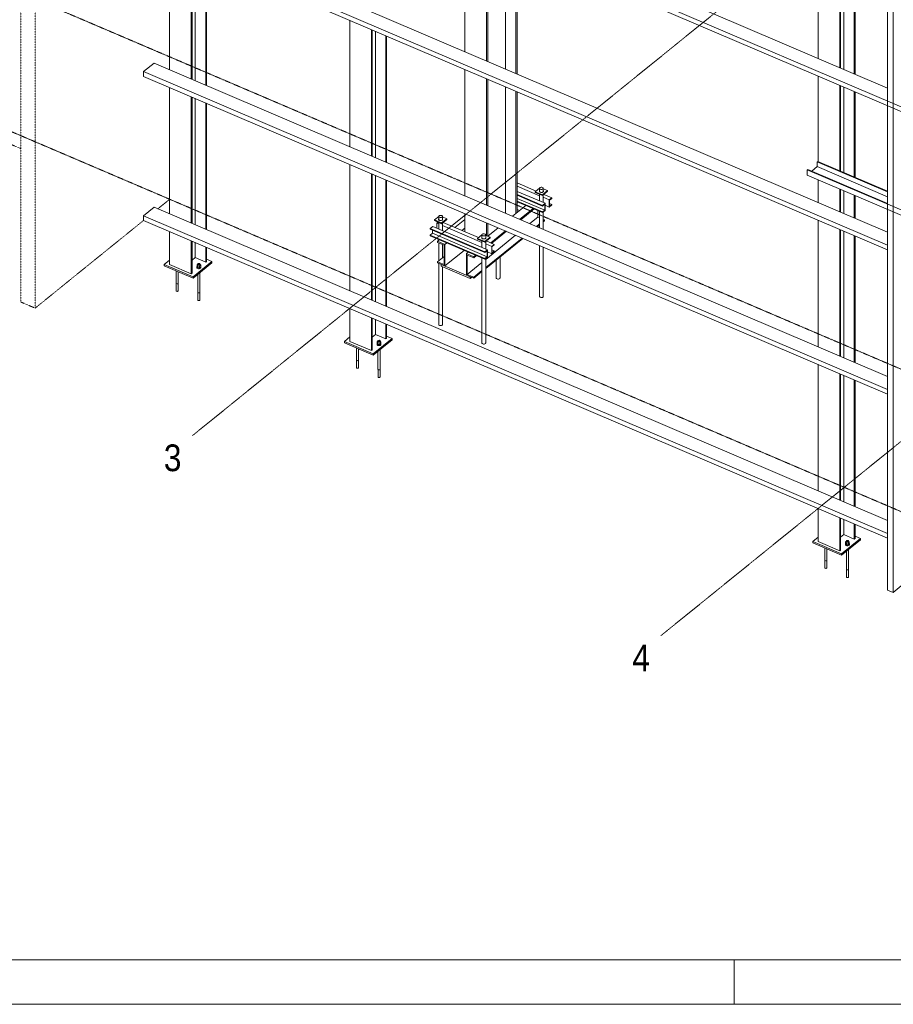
# Model space of a CAD drawing. Header units: millimetres. Extents: x -1190408159 to 361788912, y -2544212749 to 93633750.
# Tile 52 of 69: x 210312 to 220119, y -21483 to -10431. Entities that reach past the tile are written whole.
import ezdxf

# ---------------------------------------------------------------- set-up
doc = ezdxf.new("R2010")
doc.units = ezdxf.units.MM
for name, pattern in [('XKITLINE00', [0]), ('XKITLINE01', [4, 1, -1, 1, -1]), ('XKITLINE03', [6, 3, -1, 1, -1])]:
    doc.linetypes.add(name, pattern=pattern)
for name, color, linetype, lineweight in [('List výkresu', 3, 'Continuous', 0), ('Mřížka', 4, 'Continuous', 0), ('Položka', 2, 'Continuous', 0), ('Šroub', 3, 'Continuous', 0)]:
    doc.layers.add(name, color=color, linetype=linetype, lineweight=lineweight)
doc.styles.add('ARIAL', font='ARIAL.TTF', dxfattribs={"height": 1000})

msp = doc.modelspace()

# ---------------------------------------------------------------- linework, layer by layer
at = {"layer": 'List výkresu', "color": 0, "linetype": 'XKITLINE00', "lineweight": 0}
for p, q in [((197834.27297, -20983.47451), (280834.27297, -20983.47451)), ((218334.27297, -21483.47451), (218334.27297, -20983.47451)), ((197334.27297, -21483.47451), (281334.27297, -21483.47451))]:
    msp.add_line(p, q, dxfattribs=at)
at = {"layer": 'Mřížka', "color": 0, "linetype": 'XKITLINE03', "lineweight": 0}
for p, q in [((212252.74164, -15098.84307), (226521.22245, -3555.39183)), ((217511.35331, -17344.53689), (231779.83412, -5801.08565)), ((201259.24153, -6262.76959), (227900.17725, -17639.79997)), ((199966.11453, -7308.93201), (226607.05026, -18685.96239))]:
    msp.add_line(p, q, dxfattribs=at)
at = {"layer": 'Položka', "color": 0, "linetype": 'XKITLINE01', "lineweight": 0}
for p, q in [((210323.7882, -13599.39887), (210323.7882, -2839.47291)), ((210485.59164, -2908.57118), (210485.59164, -13668.49714)), ((201304.7872, -8025.92159), (210323.7882, -11877.49232)), ((211863.17503, -12554.00801), (211995.63595, -12446.8448)), ((210485.59164, -13668.49714), (211702.3075, -12684.15267)), ((210485.59164, -13668.49714), (210323.7882, -13599.39887))]:
    msp.add_line(p, q, dxfattribs=at)
at = {"layer": 'Položka', "color": 0, "linetype": 'XKITLINE00', "lineweight": 0}
for p, q in [((211821.04007, -7681.91231), (220055.40988, -11198.40574)), ((211702.3075, -7777.96904), (224986.36959, -13450.93712)), ((211702.3075, -7830.55514), (224986.36959, -13503.52322)), ((220055.40988, -16833.84316), (220055.40988, -8921.65779)), ((220116.08617, -16859.75501), (220116.08617, -8947.56964)), ((211821.04007, -9299.94629), (220055.40988, -12816.43972)), ((215308.36697, -10789.2117), (215308.36697, -9370.52538)), ((211702.3075, -9396.00302), (220055.40904, -12963.20092)), ((211702.3075, -9448.58912), (220055.40904, -13015.78702)), ((215551.07213, -10892.85911), (215551.07213, -9474.17279)), ((215565.76675, -10899.13446), (215565.76675, -9480.44814)), ((219276.79057, -10865.89581), (219276.79057, -9447.2095)), ((211995.63595, -10992.54156), (211995.63595, -9573.85525)), ((215767.07668, -10985.10401), (215767.07668, -9566.41769)), ((219519.49572, -10969.54322), (219519.49572, -9550.8569)), ((219527.72471, -10973.05742), (219527.72471, -9554.3711)), ((219563.81013, -10988.46772), (219563.81013, -9569.7814)), ((212238.34111, -11096.18897), (212238.34111, -9677.50265)), ((212246.5701, -11099.70317), (212246.5701, -9681.01685)), ((212282.65551, -11115.11347), (212282.65551, -9696.42715)), ((215883.17065, -11034.68202), (215883.17065, -9615.9957)), ((215897.86527, -11040.95737), (215897.86527, -9622.27105)), ((219681.72438, -11038.82308), (219681.72438, -9620.13677)), ((219689.95337, -11042.33728), (219689.95337, -9623.65096)), ((212400.56977, -11165.46883), (212400.56977, -9746.78252)), ((212408.79876, -11168.98303), (212408.79876, -9750.29671)), ((214018.1789, -11856.26996), (214018.1789, -10437.58364)), ((214260.88406, -11959.91736), (214260.88406, -10541.23105)), ((214269.11305, -11963.43156), (214269.11305, -10544.74524)), ((214305.19846, -11978.84186), (214305.19846, -10560.15554)), ((214423.11272, -12029.19723), (214423.11272, -10610.51091)), ((214431.34171, -12032.71142), (214431.34171, -10614.02511)), ((211702.3075, -11014.037), (211821.04007, -10917.98027)), ((211821.04007, -10917.98027), (220055.40988, -14434.4737)), ((211702.3075, -11066.6231), (211702.3075, -11014.037)), ((211702.3075, -11014.037), (220055.40904, -14581.2349)), ((215308.36697, -12407.24568), (215308.36697, -10988.55936)), ((211702.3075, -11066.6231), (220055.40904, -14633.821)), ((215551.07213, -12510.89309), (215551.07213, -11092.20677)), ((215565.76675, -12517.16844), (215565.76675, -11098.48212)), ((219276.79057, -12023.73878), (219276.79057, -11065.24348)), ((211995.63595, -12610.57554), (211995.63595, -11191.88923)), ((215767.07668, -12603.13799), (215767.07668, -11184.45167)), ((215883.17065, -12607.05359), (215883.17065, -11234.02968)), ((215897.86527, -12595.16538), (215897.86527, -11240.30503)), ((219519.49572, -12127.38619), (219519.49572, -11168.89088)), ((219527.72471, -12130.90039), (219527.72471, -11172.40508)), ((219563.81013, -12146.31069), (219563.81013, -11187.81538)), ((219681.72438, -12196.66605), (219681.72438, -11238.17075)), ((219689.95337, -12200.18025), (219689.95337, -11241.68494)), ((212238.34111, -12714.22295), (212238.34111, -11295.53663)), ((212246.5701, -12717.73715), (212246.5701, -11299.05083)), ((212282.65551, -12733.14745), (212282.65551, -11314.46113)), ((212400.56977, -12783.50281), (212400.56977, -11364.8165)), ((212408.79876, -12787.01701), (212408.79876, -11368.33069)), ((219264.15319, -12026.69722), (219270.91272, -12021.22864)), ((219264.15319, -12080.49685), (219264.15319, -12026.69722)), ((219264.15319, -12026.69722), (220055.40988, -12364.60394)), ((219270.91272, -12021.22864), (220055.40988, -12356.24871)), ((214018.1789, -13474.30394), (214018.1789, -12055.61762)), ((219153.35572, -12116.33432), (219160.11525, -12110.86574)), ((219153.35572, -12177.01059), (219153.35572, -12116.33432)), ((219153.35572, -12116.33432), (224816.47598, -14534.77381)), ((219160.11525, -12110.86574), (220055.40988, -12493.20194)), ((219203.64005, -12129.45304), (219264.15319, -12080.49685)), ((219264.15319, -12080.49685), (220055.40988, -12418.40357)), ((214260.88406, -13577.95134), (214260.88406, -12159.26503)), ((214269.11305, -13581.46554), (214269.11305, -12162.77922)), ((214305.19846, -13596.87584), (214305.19846, -12178.18952)), ((214423.11272, -13647.23121), (214423.11272, -12228.54489)), ((214431.34171, -13650.7454), (214431.34171, -12232.05908)), ((215897.86527, -12263.60656), (216109.5569, -12354.00962)), ((219153.35572, -12177.01059), (224816.47598, -14595.45009)), ((219276.79057, -12483.92979), (219276.79057, -12229.72353)), ((215897.86527, -12299.93368), (216148.36157, -12406.9083)), ((215897.86527, -12358.05707), (216210.313, -12491.48809)), ((216099.26292, -12362.33763), (216148.55873, -12322.45645)), ((216099.26292, -12370.4278), (216099.26292, -12362.33763)), ((216099.26292, -12362.33763), (216180.16463, -12396.88677)), ((216180.16463, -12404.97694), (216099.26292, -12370.4278)), ((216148.68326, -12320.59358), (216148.36157, -12325.40605)), ((216148.36157, -12357.76673), (216148.36157, -12325.40605)), ((216148.36157, -12325.40605), (216151.19759, -12329.92456)), ((216152.11367, -12316.21978), (216148.68326, -12320.59358)), ((216151.19759, -12329.92456), (216156.75954, -12333.4612)), ((216158.13055, -12312.95055), (216152.11367, -12316.21978)), ((216156.75954, -12333.4612), (216164.20068, -12335.47754)), ((216165.8179, -12311.28358), (216158.13055, -12312.95055)), ((216164.20068, -12335.47754), (216172.38816, -12335.66662)), ((216174.00537, -12311.47266), (216165.8179, -12311.28358)), ((216172.38816, -12335.66662), (216180.0755, -12333.99966)), ((216181.44651, -12313.48901), (216174.00537, -12311.47266)), ((216180.0755, -12333.99966), (216186.09239, -12330.73042)), ((216180.16463, -12396.88677), (216238.94313, -12349.33393)), ((216238.94313, -12357.4241), (216180.16463, -12404.97694)), ((216187.00847, -12317.02564), (216181.44651, -12313.48901)), ((216186.09239, -12330.73042), (216189.5228, -12326.35663)), ((216189.84448, -12321.54415), (216187.00847, -12317.02564)), ((216189.5228, -12326.35663), (216189.84448, -12321.54415)), ((216189.84448, -12353.90483), (216189.84448, -12321.54415)), ((216189.84448, -12328.36632), (216238.94313, -12349.33393)), ((216238.94313, -12357.4241), (216238.94313, -12349.33393)), ((219519.49572, -12587.5772), (219519.49572, -12333.37094)), ((219527.72471, -12591.0914), (219527.72471, -12336.88513)), ((219563.81013, -12606.5017), (219563.81013, -12352.29544)), ((215897.86527, -12394.38419), (216180.92375, -12515.26451)), ((215897.86527, -12401.26084), (216180.92375, -12522.14116)), ((215897.86527, -12436.44138), (216206.78629, -12568.36632)), ((215897.86527, -12468.40925), (216180.92375, -12589.28957)), ((215897.86527, -12475.28589), (216180.92375, -12596.16621)), ((216148.36157, -12465.03169), (216148.36157, -12391.39542)), ((216180.16463, -12404.97694), (216180.16463, -12396.88677)), ((216189.84448, -12482.747), (216189.84448, -12397.14577)), ((216189.84448, -12424.62361), (216257.3358, -12453.44582)), ((216197.0037, -12391.35384), (216286.72505, -12429.66941)), ((216286.72505, -12429.66941), (216257.3358, -12453.44582)), ((216257.3358, -12453.44582), (216257.3358, -12534.34752)), ((216260.86251, -12457.4693), (216286.72505, -12436.54605)), ((216260.86251, -12524.61771), (216260.86251, -12457.4693)), ((216286.72505, -12436.54605), (216286.72505, -12429.66941)), ((219681.72438, -12656.85706), (219681.72438, -12402.6508)), ((219689.95337, -12660.37126), (219689.95337, -12406.165)), ((211702.3075, -12632.07098), (211821.04007, -12536.01425)), ((211821.04007, -12536.01425), (220055.40988, -16052.50768)), ((215846.229, -12636.94004), (215994.8498, -12516.7032)), ((215897.86527, -12561.78438), (215924.87107, -12573.31722)), ((215927.13071, -12671.48917), (216075.75152, -12551.25234)), ((215937.60285, -12675.9613), (216086.22365, -12555.72447)), ((216129.31375, -12647.68034), (216129.31375, -12574.12612)), ((216148.36157, -12765.96597), (216148.36157, -12582.26051)), ((216210.313, -12491.48809), (216180.92375, -12515.26451)), ((216180.92375, -12522.14116), (216206.78629, -12501.21791)), ((216180.92375, -12515.26451), (216180.92375, -12522.14116)), ((216206.78629, -12568.36632), (216180.92375, -12589.28957)), ((216180.92375, -12596.16621), (216210.313, -12572.38979)), ((216180.92375, -12589.28957), (216180.92375, -12596.16621)), ((216189.84448, -12783.68127), (216189.84448, -12588.94918)), ((216206.78629, -12568.36632), (216206.78629, -12501.21791)), ((216210.313, -12572.38979), (216210.313, -12491.48809)), ((216257.3358, -12534.34752), (216210.313, -12514.2664)), ((216257.3358, -12534.34752), (216286.72505, -12510.5711)), ((216260.86251, -12492.64984), (216286.72505, -12503.69446)), ((216286.72505, -12503.69446), (216260.86251, -12524.61771)), ((216286.72505, -12510.5711), (216286.72505, -12503.69446)), ((211702.3075, -12684.65708), (211702.3075, -12632.07098)), ((211702.3075, -12632.07098), (220055.40904, -16199.26888)), ((211702.3075, -12684.65708), (220055.40904, -16251.85498)), ((214967.28911, -12678.12403), (215016.58493, -12638.24285)), ((214967.28911, -12686.2142), (214967.28911, -12678.12403)), ((214967.28911, -12678.12403), (215048.19083, -12712.67316)), ((215048.19083, -12720.76333), (214967.28911, -12686.2142)), ((215008.46943, -12703.80028), (214995.91925, -12713.9536)), ((215016.70945, -12636.37997), (215016.38777, -12641.19245)), ((215016.38777, -12673.55313), (215016.38777, -12641.19245)), ((215016.38777, -12641.19245), (215019.22378, -12645.71096)), ((215016.38777, -12780.81809), (215016.38777, -12707.18181)), ((215020.13986, -12632.00618), (215016.70945, -12636.37997)), ((215019.22378, -12645.71096), (215024.78574, -12649.24759)), ((215026.15675, -12628.73694), (215020.13986, -12632.00618)), ((215024.78574, -12649.24759), (215032.22687, -12651.26394)), ((215033.84409, -12627.06998), (215026.15675, -12628.73694)), ((215032.22687, -12651.26394), (215040.41435, -12651.45302)), ((215042.03157, -12627.25906), (215033.84409, -12627.06998)), ((215040.41435, -12651.45302), (215048.1017, -12649.78605)), ((215049.47271, -12629.2754), (215042.03157, -12627.25906)), ((215048.1017, -12649.78605), (215054.11858, -12646.51682)), ((215048.19083, -12712.67316), (215106.96933, -12665.12033)), ((215106.96933, -12673.2105), (215048.19083, -12720.76333)), ((215055.03466, -12632.81204), (215049.47271, -12629.2754)), ((215054.11858, -12646.51682), (215057.54899, -12642.14302)), ((215057.87068, -12637.33055), (215055.03466, -12632.81204)), ((215057.54899, -12642.14302), (215057.87068, -12637.33055)), ((215057.87068, -12669.69123), (215057.87068, -12637.33055)), ((215057.87068, -12644.15271), (215106.96933, -12665.12033)), ((215065.02989, -12707.14023), (215462.9934, -12877.09083)), ((215106.96933, -12673.2105), (215106.96933, -12665.12033)), ((215195.93157, -12763.04189), (215308.36697, -12672.07967)), ((215308.36697, -12811.05751), (215308.36697, -12606.59334)), ((215551.07213, -12854.77474), (215551.07213, -12710.24075)), ((216040.19954, -12719.77529), (216129.31375, -12647.68034)), ((216129.31375, -12647.68034), (216148.36157, -12655.81473)), ((216189.84448, -12673.53003), (216202.12529, -12678.77456)), ((216189.84448, -12688.70995), (216202.12529, -12678.77456)), ((216189.84448, -12701.65422), (216202.12529, -12691.71883)), ((216202.12529, -12678.77456), (216202.12529, -12691.71883)), ((219276.79057, -14101.96377), (219276.79057, -12683.27746)), ((211995.63595, -13178.66086), (211995.63595, -12809.92321)), ((214919.5072, -12775.77229), (214948.89645, -12751.99587)), ((214919.5072, -12782.64894), (214919.5072, -12775.77229)), ((214919.5072, -12775.77229), (215534.36025, -13038.34572)), ((214919.5072, -12782.64894), (215534.36025, -13045.22237)), ((214945.36974, -12828.8741), (214945.36974, -12793.69355)), ((214948.89645, -12751.99587), (215563.7495, -13014.5693)), ((214995.91925, -12713.9536), (215016.38777, -12722.6947)), ((214995.91925, -12713.9536), (214995.91925, -12772.07699)), ((215048.19083, -12720.76333), (215048.19083, -12712.67316)), ((215057.87068, -12798.53339), (215057.87068, -12712.93217)), ((215057.87068, -12740.41), (215501.79807, -12929.98951)), ((215276.83328, -12797.59102), (215308.36697, -12772.07971)), ((215565.76675, -12861.05009), (215565.76675, -12716.5161)), ((215568.02296, -12862.0136), (215684.95338, -12767.41483)), ((215600.44015, -12935.78756), (215765.8551, -12801.96397)), ((215610.91229, -12940.2597), (215776.32724, -12806.4361)), ((216113.01109, -12750.86952), (216148.36157, -12722.27035)), ((216123.48322, -12755.34165), (216148.36157, -12735.21462)), ((219519.49572, -14205.61118), (219519.49572, -12786.92486)), ((219527.72471, -14209.12538), (219527.72471, -12790.43906)), ((219563.81013, -14224.53568), (219563.81013, -12805.84936)), ((212238.34111, -13282.30826), (212238.34111, -12913.57061)), ((212246.5701, -13275.65087), (212246.5701, -12917.08481)), ((214919.5072, -12849.79735), (214945.36974, -12828.8741)), ((214919.5072, -12856.67399), (214919.5072, -12849.79735)), ((214919.5072, -12849.79735), (215534.36025, -13112.37078)), ((214919.5072, -12856.67399), (215534.36025, -13119.24742)), ((214945.36974, -12828.8741), (215560.22279, -13091.44753)), ((215004.10696, -12918.23136), (215024.67943, -12901.58787)), ((215004.10696, -12931.17563), (215004.10696, -12918.23136)), ((215004.10696, -12918.23136), (215085.00867, -12952.78049)), ((215076.9185, -12962.26985), (215004.10696, -12931.17563)), ((215016.38777, -12908.29597), (215016.38777, -12898.04691)), ((215452.69942, -12885.41884), (215501.99524, -12845.53766)), ((215452.69942, -12893.50901), (215452.69942, -12885.41884)), ((215452.69942, -12885.41884), (215533.60114, -12919.96798)), ((215533.60114, -12928.05815), (215452.69942, -12893.50901)), ((215502.11976, -12843.67478), (215501.79807, -12848.48726)), ((215501.79807, -12880.84794), (215501.79807, -12848.48726)), ((215501.79807, -12848.48726), (215504.63409, -12853.00577)), ((215501.79807, -12988.1129), (215501.79807, -12914.47663)), ((215505.55017, -12839.30099), (215502.11976, -12843.67478)), ((215504.63409, -12853.00577), (215510.19604, -12856.54241)), ((215511.56705, -12836.03176), (215505.55017, -12839.30099)), ((215510.19604, -12856.54241), (215517.63718, -12858.55875)), ((215519.2544, -12834.36479), (215511.56705, -12836.03176)), ((215517.63718, -12858.55875), (215525.82466, -12858.74783)), ((215527.44188, -12834.55387), (215519.2544, -12834.36479)), ((215525.82466, -12858.74783), (215533.512, -12857.08087)), ((215534.88301, -12836.57022), (215527.44188, -12834.55387)), ((215533.512, -12857.08087), (215539.52889, -12853.81163)), ((215533.60114, -12919.96798), (215592.37964, -12872.41514)), ((215592.37964, -12880.50531), (215533.60114, -12928.05815)), ((215533.60114, -12928.05815), (215533.60114, -12919.96798)), ((215540.44497, -12840.10685), (215534.88301, -12836.57022)), ((215539.52889, -12853.81163), (215542.9593, -12849.43784)), ((215543.28098, -12844.62536), (215540.44497, -12840.10685)), ((215542.9593, -12849.43784), (215543.28098, -12844.62536)), ((215543.28098, -12876.98604), (215543.28098, -12844.62536)), ((215543.28098, -13121.79112), (215878.92393, -12850.25009)), ((215543.28098, -12851.44753), (215592.37964, -12872.41514)), ((215543.28098, -13211.79116), (215951.73547, -12881.34431)), ((215543.28098, -13224.73543), (215962.20761, -12885.81645)), ((215543.28098, -13005.82821), (215543.28098, -12920.22698)), ((215550.4402, -12914.43505), (215640.16155, -12952.75061)), ((215592.37964, -12880.50531), (215592.37964, -12872.41514)), ((219681.72438, -14274.89104), (219681.72438, -12856.20473)), ((219689.95337, -14278.40524), (219689.95337, -12859.71892)), ((212282.65551, -13100.70707), (212282.65551, -12932.49511)), ((212400.56977, -13151.06243), (212400.56977, -12982.85048)), ((212408.79876, -13144.40503), (212408.79876, -12986.36467)), ((215016.38777, -13138.05679), (215016.38777, -12936.42016)), ((215057.87068, -13104.49639), (215057.87068, -12954.13547)), ((215076.9185, -13179.08641), (215076.9185, -12962.26985)), ((215085.00867, -12952.78049), (215105.58115, -12936.137)), ((215085.00867, -12952.78049), (215085.00867, -13195.48559)), ((215301.93365, -13019.98948), (215085.00867, -13195.48559)), ((215327.71383, -13056.4279), (215348.2863, -13039.78441)), ((215563.7495, -13014.5693), (215534.36025, -13038.34572)), ((215534.36025, -13045.22237), (215560.22279, -13024.29912)), ((215534.36025, -13038.34572), (215534.36025, -13045.22237)), ((215543.28098, -12947.70482), (215610.7723, -12976.52703)), ((215560.22279, -13091.44753), (215560.22279, -13024.29912)), ((215563.7495, -13095.471), (215563.7495, -13014.5693)), ((215610.7723, -13057.42873), (215563.7495, -13037.34761)), ((215640.16155, -12952.75061), (215610.7723, -12976.52703)), ((215610.7723, -12976.52703), (215610.7723, -13057.42873)), ((215610.7723, -13057.42873), (215640.16155, -13033.65231)), ((215614.29901, -12980.55051), (215640.16155, -12959.62726)), ((215614.29901, -13047.69892), (215614.29901, -12980.55051)), ((215614.29901, -13015.73105), (215640.16155, -13026.77567)), ((215640.16155, -13026.77567), (215614.29901, -13047.69892)), ((215640.16155, -12959.62726), (215640.16155, -12952.75061)), ((215640.16155, -13033.65231), (215640.16155, -13026.77567)), ((216148.36157, -13538.93154), (216148.36157, -12965.31363)), ((216189.84448, -13535.06964), (216189.84448, -12983.02893)), ((220055.40904, -12963.20092), (220055.40904, -13015.78702)), ((211934.61262, -13178.02978), (211995.63595, -13128.66083)), ((212282.65551, -13100.70707), (212246.5701, -13129.9008)), ((212258.21949, -13316.22632), (212469.82209, -13145.03611)), ((212400.56977, -13151.06243), (212282.65551, -13100.70707)), ((212408.79876, -13144.40503), (212400.56977, -13151.06243)), ((212408.79876, -13118.97605), (212469.82209, -13145.03611)), ((212469.82209, -13145.03611), (212469.82209, -13161.21645)), ((215076.9185, -13089.08637), (215004.10696, -13147.99218)), ((215004.10696, -13147.99218), (215004.10696, -13160.93646)), ((215004.10696, -13147.99218), (215076.9185, -13179.08641)), ((215408.61555, -13090.97704), (215327.71383, -13056.4279)), ((215327.71383, -13056.4279), (215327.71383, -13299.133)), ((215335.804, -13289.64364), (215335.804, -13072.82709)), ((215335.804, -13072.82709), (215408.61555, -13103.92131)), ((215408.61555, -13090.97704), (215429.18802, -13074.33354)), ((215408.61555, -13103.92131), (215439.66015, -13078.80568)), ((215408.61555, -13103.92131), (215408.61555, -13090.97704)), ((215501.79807, -14062.01275), (215501.79807, -13105.34172)), ((215560.22279, -13091.44753), (215534.36025, -13112.37078)), ((215534.36025, -13119.24742), (215563.7495, -13095.471)), ((215534.36025, -13112.37078), (215534.36025, -13119.24742)), ((215543.28098, -14058.15084), (215543.28098, -13112.03039)), ((215662.95126, -13331.63672), (215662.95126, -13127.92008)), ((215704.43417, -13094.35968), (215704.43417, -13327.77482)), ((212258.21949, -13316.22632), (211934.61262, -13178.02978)), ((211934.61262, -13178.02978), (211934.61262, -13194.21012)), ((211934.61262, -13194.21012), (212258.21949, -13332.40666)), ((211995.63595, -13178.66086), (212238.34111, -13282.30826)), ((212068.93052, -13387.27377), (212068.93052, -13251.57067)), ((212092.79904, -13388.74834), (212092.79904, -13261.76374)), ((212258.21949, -13332.40666), (212469.82209, -13161.21645)), ((212302.17779, -13200.6297), (212301.84079, -13205.67135)), ((212301.84079, -13215.37955), (212301.84079, -13205.67135)), ((212301.84079, -13205.67135), (212304.81185, -13210.40502)), ((212304.81185, -13220.11323), (212301.84079, -13215.37955)), ((212302.90054, -13199.7082), (212302.17779, -13200.6297)), ((212311.63567, -13175.88706), (212302.90054, -13182.95393)), ((212302.90054, -13182.95393), (212311.35576, -13194.11352)), ((212302.90054, -13202.37034), (212302.90054, -13182.95393)), ((212311.35576, -13213.52992), (212302.90054, -13202.37034)), ((212304.81185, -13210.40502), (212310.63866, -13214.11007)), ((212310.63866, -13223.81827), (212304.81185, -13220.11323)), ((212310.63866, -13214.11007), (212318.43414, -13216.22243)), ((212318.43414, -13225.93063), (212310.63866, -13223.81827)), ((212311.35576, -13194.11352), (212332.02516, -13195.39162)), ((212311.35576, -13194.11352), (212311.35576, -13213.52992)), ((212332.02516, -13214.80803), (212311.35576, -13213.52992)), ((212313.86173, -13168.7599), (212311.63567, -13172.16852)), ((212311.63567, -13183.49476), (212311.63567, -13172.16852)), ((212311.63567, -13172.16852), (212312.60739, -13175.77469)), ((212312.60739, -13175.77469), (212316.51651, -13178.61214)), ((212318.68909, -13166.46218), (212313.86173, -13168.7599)), ((212316.51651, -13178.61214), (212322.31559, -13179.92058)), ((212318.43414, -13216.22243), (212327.0115, -13216.42051)), ((212327.0115, -13226.12872), (212318.43414, -13225.93063)), ((212324.82427, -13165.89102), (212318.68909, -13166.46218)), ((212322.31559, -13179.92058), (212328.45078, -13179.34942)), ((212330.62335, -13167.19946), (212324.82427, -13165.89102)), ((212327.0115, -13216.42051), (212335.06491, -13214.67417)), ((212335.06491, -13224.38237), (212327.0115, -13226.12872)), ((212328.45078, -13179.34942), (212333.27814, -13177.0517)), ((212334.53248, -13170.03691), (212330.62335, -13167.19946)), ((212332.02516, -13195.39162), (212344.23933, -13185.51014)), ((212332.02516, -13195.39162), (212332.02516, -13214.80803)), ((212332.02516, -13214.80803), (212344.23933, -13204.92655)), ((212333.27814, -13177.0517), (212335.5042, -13173.64308)), ((212335.5042, -13173.64308), (212334.53248, -13170.03691)), ((212335.06491, -13214.67417), (212341.36831, -13211.24925)), ((212341.36831, -13220.95746), (212335.06491, -13224.38237)), ((212335.5042, -13184.96932), (212335.5042, -13173.64308)), ((212335.78411, -13174.35056), (212335.5042, -13174.33325)), ((212344.23933, -13185.51014), (212335.78411, -13174.35056)), ((212341.36831, -13211.24925), (212344.96207, -13206.66719)), ((212344.96207, -13216.37539), (212341.36831, -13220.95746)), ((212344.23933, -13185.51014), (212344.23933, -13204.92655)), ((212345.29908, -13201.62554), (212344.23933, -13199.93709)), ((212344.96207, -13206.66719), (212345.29908, -13201.62554)), ((212345.29908, -13211.33375), (212344.96207, -13216.37539)), ((212345.29908, -13211.33375), (212345.29908, -13201.62554)), ((215085.00867, -13195.48559), (215004.10696, -13160.93646)), ((215016.38777, -13854.71793), (215016.38777, -13166.18099)), ((215368.16469, -13316.40757), (215044.55781, -13178.21102)), ((215044.55781, -13178.21102), (215044.55781, -13198.43645)), ((215044.55781, -13198.43645), (215368.16469, -13336.63299)), ((215057.87068, -13850.85603), (215057.87068, -13204.12172)), ((215335.804, -13289.64364), (215501.79807, -13155.35152)), ((215408.61555, -13320.73786), (215501.79807, -13245.35156)), ((215408.61555, -13333.68213), (215501.79807, -13258.29583)), ((212246.5701, -13275.65087), (212238.34111, -13282.30826)), ((212258.21949, -13332.40666), (212258.21949, -13316.22632)), ((212311.63567, -13490.92118), (212311.63567, -13289.19204)), ((212335.5042, -13492.39574), (212335.5042, -13269.88198)), ((215327.71383, -13299.133), (215408.61555, -13333.68213)), ((215408.61555, -13320.73786), (215335.804, -13289.64364)), ((215368.16469, -13336.63299), (215368.16469, -13316.40757)), ((215368.16469, -13336.63299), (215384.5274, -13323.39527)), ((215408.61555, -13333.68213), (215408.61555, -13320.73786)), ((215665.78728, -13336.15523), (215662.95126, -13331.63672)), ((215671.34923, -13339.69187), (215665.78728, -13336.15523)), ((215678.79037, -13341.70821), (215671.34923, -13339.69187)), ((215686.97785, -13341.89729), (215678.79037, -13341.70821)), ((215694.66519, -13340.23033), (215686.97785, -13341.89729)), ((215700.68208, -13336.96109), (215694.66519, -13340.23033)), ((215704.11249, -13332.5873), (215700.68208, -13336.96109)), ((215704.43417, -13327.77482), (215704.11249, -13332.5873)), ((212069.90223, -13390.87994), (212068.93052, -13387.27377)), ((212069.42778, -13473.06033), (212069.42778, -13389.11917)), ((212070.35901, -13476.51624), (212069.42778, -13473.06033)), ((212073.81136, -13393.7174), (212069.90223, -13390.87994)), ((212074.10525, -13479.23546), (212070.35901, -13476.51624)), ((212079.61044, -13395.02584), (212073.81136, -13393.7174)), ((212079.66271, -13480.48939), (212074.10525, -13479.23546)), ((212085.74562, -13394.45468), (212079.61044, -13395.02584)), ((212085.54225, -13479.94202), (212079.66271, -13480.48939)), ((212090.16848, -13477.74004), (212085.54225, -13479.94202)), ((212090.57298, -13392.15695), (212085.74562, -13394.45468)), ((212092.30178, -13474.47345), (212090.16848, -13477.74004)), ((212092.79904, -13388.74834), (212090.57298, -13392.15695)), ((212092.30178, -13474.47345), (212092.30178, -13389.50976)), ((212312.60739, -13494.52735), (212311.63567, -13490.92118)), ((212312.13293, -13576.70773), (212312.13293, -13492.76658)), ((212313.06416, -13580.16364), (212312.13293, -13576.70773)), ((212316.51651, -13497.3648), (212312.60739, -13494.52735)), ((212316.81041, -13582.88287), (212313.06416, -13580.16364)), ((212322.31559, -13498.67325), (212316.51651, -13497.3648)), ((212322.36786, -13584.1368), (212316.81041, -13582.88287)), ((212328.45078, -13498.10208), (212322.31559, -13498.67325)), ((212328.24741, -13583.58943), (212322.36786, -13584.1368)), ((212332.87363, -13581.38744), (212328.24741, -13583.58943)), ((212333.27814, -13495.80436), (212328.45078, -13498.10208)), ((212335.00693, -13578.12086), (212332.87363, -13581.38744)), ((212335.5042, -13492.39574), (212333.27814, -13495.80436)), ((212335.00693, -13578.12086), (212335.00693, -13493.15717)), ((216151.19759, -13543.45005), (216148.36157, -13538.93154)), ((216156.75954, -13546.98668), (216151.19759, -13543.45005)), ((216164.20068, -13549.00303), (216156.75954, -13546.98668)), ((216172.38816, -13549.19211), (216164.20068, -13549.00303)), ((216180.0755, -13547.52514), (216172.38816, -13549.19211)), ((216186.09239, -13544.25591), (216180.0755, -13547.52514)), ((216189.5228, -13539.88211), (216186.09239, -13544.25591)), ((216189.84448, -13535.06964), (216189.5228, -13539.88211)), ((214018.1789, -14042.38925), (214018.1789, -13673.6516)), ((214260.88406, -14146.03665), (214260.88406, -13777.29901)), ((214269.11305, -14139.37926), (214269.11305, -13780.8132)), ((214305.19846, -13964.43546), (214305.19846, -13796.2235)), ((214423.11272, -14014.79082), (214423.11272, -13846.57887)), ((214431.34171, -14008.13343), (214431.34171, -13850.09306)), ((215019.22378, -13859.23644), (215016.38777, -13854.71793)), ((215024.78574, -13862.77308), (215019.22378, -13859.23644)), ((215032.22687, -13864.78942), (215024.78574, -13862.77308)), ((215040.41435, -13864.9785), (215032.22687, -13864.78942)), ((215048.1017, -13863.31154), (215040.41435, -13864.9785)), ((215054.11858, -13860.0423), (215048.1017, -13863.31154)), ((215057.54899, -13855.66851), (215054.11858, -13860.0423)), ((215057.87068, -13850.85603), (215057.54899, -13855.66851)), ((213957.15557, -14041.75817), (214018.1789, -13992.38923)), ((214305.19846, -13964.43546), (214269.11305, -13993.62919)), ((214280.76244, -14179.95472), (214492.36504, -14008.7645)), ((214280.76244, -14196.13506), (214492.36504, -14024.94484)), ((214423.11272, -14014.79082), (214305.19846, -13964.43546)), ((214336.40468, -14032.48829), (214334.17862, -14035.89691)), ((214334.17862, -14047.22315), (214334.17862, -14035.89691)), ((214334.17862, -14035.89691), (214335.15034, -14039.50308)), ((214341.23204, -14030.19057), (214336.40468, -14032.48829)), ((214347.36722, -14029.61941), (214341.23204, -14030.19057)), ((214353.1663, -14030.92785), (214347.36722, -14029.61941)), ((214357.07543, -14033.7653), (214353.1663, -14030.92785)), ((214358.04714, -14037.37147), (214357.07543, -14033.7653)), ((214431.34171, -14008.13343), (214423.11272, -14014.79082)), ((214431.34171, -13982.70444), (214492.36504, -14008.7645)), ((214492.36504, -14008.7645), (214492.36504, -14024.94484)), ((214280.76244, -14179.95472), (213957.15557, -14041.75817)), ((213957.15557, -14041.75817), (213957.15557, -14057.93851)), ((213957.15557, -14057.93851), (214280.76244, -14196.13506)), ((214018.1789, -14042.38925), (214260.88406, -14146.03665)), ((214091.47346, -14251.00216), (214091.47346, -14115.29906)), ((214115.34199, -14252.47673), (214115.34199, -14125.49214)), ((214269.11305, -14139.37926), (214260.88406, -14146.03665)), ((214324.72074, -14064.35809), (214324.38374, -14069.39974)), ((214324.38374, -14079.10794), (214324.38374, -14069.39974)), ((214324.38374, -14069.39974), (214327.3548, -14074.13341)), ((214327.3548, -14083.84162), (214324.38374, -14079.10794)), ((214325.44349, -14063.43659), (214324.72074, -14064.35809)), ((214334.17862, -14039.61545), (214325.44349, -14046.68232)), ((214325.44349, -14046.68232), (214333.89871, -14057.84191)), ((214325.44349, -14066.09873), (214325.44349, -14046.68232)), ((214333.89871, -14077.25832), (214325.44349, -14066.09873)), ((214327.3548, -14074.13341), (214333.18161, -14077.83846)), ((214333.18161, -14087.54666), (214327.3548, -14083.84162)), ((214333.18161, -14077.83846), (214340.97709, -14079.95082)), ((214340.97709, -14089.65902), (214333.18161, -14087.54666)), ((214333.89871, -14057.84191), (214354.5681, -14059.12001)), ((214333.89871, -14057.84191), (214333.89871, -14077.25832)), ((214354.5681, -14078.53642), (214333.89871, -14077.25832)), ((214335.15034, -14039.50308), (214339.05946, -14042.34053)), ((214339.05946, -14042.34053), (214344.85854, -14043.64897)), ((214340.97709, -14079.95082), (214349.55445, -14080.14891)), ((214349.55445, -14089.85711), (214340.97709, -14089.65902)), ((214344.85854, -14043.64897), (214350.99372, -14043.07781)), ((214349.55445, -14080.14891), (214357.60786, -14078.40256)), ((214357.60786, -14088.11076), (214349.55445, -14089.85711)), ((214350.99372, -14043.07781), (214355.82109, -14040.78009)), ((214354.5681, -14059.12001), (214366.78228, -14049.23853)), ((214354.5681, -14059.12001), (214354.5681, -14078.53642)), ((214354.5681, -14078.53642), (214366.78228, -14068.65494)), ((214355.82109, -14040.78009), (214358.04714, -14037.37147)), ((214357.60786, -14078.40256), (214363.91126, -14074.97765)), ((214363.91126, -14084.68585), (214357.60786, -14088.11076)), ((214358.04714, -14048.69771), (214358.04714, -14037.37147)), ((214358.32705, -14038.07895), (214358.04714, -14038.06164)), ((214358.04714, -14356.12413), (214358.04714, -14133.61037)), ((214366.78228, -14049.23853), (214358.32705, -14038.07895)), ((214363.91126, -14074.97765), (214367.50502, -14070.39558)), ((214367.50502, -14080.10378), (214363.91126, -14084.68585)), ((214366.78228, -14049.23853), (214366.78228, -14068.65494)), ((214367.84202, -14065.35394), (214366.78228, -14063.66548)), ((214367.50502, -14070.39558), (214367.84202, -14065.35394)), ((214367.84202, -14075.06214), (214367.50502, -14080.10378)), ((214367.84202, -14075.06214), (214367.84202, -14065.35394)), ((215504.63409, -14066.53126), (215501.79807, -14062.01275)), ((215510.19604, -14070.06789), (215504.63409, -14066.53126)), ((215517.63718, -14072.08424), (215510.19604, -14070.06789)), ((215525.82466, -14072.27332), (215517.63718, -14072.08424)), ((215533.512, -14070.60635), (215525.82466, -14072.27332)), ((215539.52889, -14067.33711), (215533.512, -14070.60635)), ((215542.9593, -14062.96332), (215539.52889, -14067.33711)), ((215543.28098, -14058.15084), (215542.9593, -14062.96332)), ((214092.44518, -14254.60833), (214091.47346, -14251.00216)), ((214091.97073, -14336.78872), (214091.97073, -14252.84756)), ((214096.35431, -14257.44579), (214092.44518, -14254.60833)), ((214102.15339, -14258.75423), (214096.35431, -14257.44579)), ((214113.11593, -14255.88534), (214108.28857, -14258.18307)), ((214115.34199, -14252.47673), (214113.11593, -14255.88534)), ((214114.84473, -14338.20184), (214114.84473, -14253.23815)), ((214280.76244, -14196.13506), (214280.76244, -14179.95472)), ((214334.17862, -14354.64957), (214334.17862, -14152.92043)), ((214092.90196, -14340.24463), (214091.97073, -14336.78872)), ((214096.6482, -14342.96386), (214092.90196, -14340.24463)), ((214102.20565, -14344.21778), (214096.6482, -14342.96386)), ((214108.28857, -14258.18307), (214102.15339, -14258.75423)), ((214108.0852, -14343.67042), (214102.20565, -14344.21778)), ((214112.71143, -14341.46843), (214108.0852, -14343.67042)), ((214114.84473, -14338.20184), (214112.71143, -14341.46843)), ((214335.15034, -14358.25574), (214334.17862, -14354.64957)), ((214334.67588, -14440.43612), (214334.67588, -14356.49497)), ((214339.05946, -14361.09319), (214335.15034, -14358.25574)), ((214344.85854, -14362.40164), (214339.05946, -14361.09319)), ((214350.99372, -14361.83047), (214344.85854, -14362.40164)), ((214355.82109, -14359.53275), (214350.99372, -14361.83047)), ((214358.04714, -14356.12413), (214355.82109, -14359.53275)), ((214357.54988, -14441.84925), (214357.54988, -14356.88556)), ((219276.79057, -15719.99775), (219276.79057, -14301.31144)), ((214335.60711, -14443.89204), (214334.67588, -14440.43612)), ((214339.35335, -14446.61126), (214335.60711, -14443.89204)), ((214344.91081, -14447.86519), (214339.35335, -14446.61126)), ((214350.79036, -14447.31782), (214344.91081, -14447.86519)), ((214355.41658, -14445.11584), (214350.79036, -14447.31782)), ((214357.54988, -14441.84925), (214355.41658, -14445.11584)), ((219519.49572, -15823.64516), (219519.49572, -14404.95884)), ((219527.72471, -15827.15936), (219527.72471, -14408.47304)), ((219563.81013, -15842.56966), (219563.81013, -14423.88334)), ((219681.72438, -15892.92502), (219681.72438, -14474.23871)), ((219689.95337, -15896.43922), (219689.95337, -14477.7529)), ((220055.40904, -14581.2349), (220055.40904, -14633.821)), ((219276.79057, -16288.08307), (219276.79057, -15919.34542)), ((219519.49572, -16391.73047), (219519.49572, -16022.99282)), ((219527.72471, -16385.07308), (219527.72471, -16026.50702)), ((219563.81013, -16210.12928), (219563.81013, -16041.91732)), ((219681.72438, -16260.48464), (219681.72438, -16092.27269)), ((219689.95337, -16253.82724), (219689.95337, -16095.78688)), ((219215.76724, -16287.45199), (219276.79057, -16238.08304)), ((219563.81013, -16210.12928), (219527.72471, -16239.32301)), ((219681.72438, -16260.48464), (219563.81013, -16210.12928)), ((219689.95337, -16228.39826), (219750.97671, -16254.45832)), ((220055.40904, -16199.26888), (220055.40904, -16251.85498)), ((219539.37411, -16425.64853), (219215.76724, -16287.45199)), ((219215.76724, -16287.45199), (219215.76724, -16303.63233)), ((219215.76724, -16303.63233), (219539.37411, -16441.82887)), ((219276.79057, -16288.08307), (219519.49572, -16391.73047)), ((219539.37411, -16425.64853), (219750.97671, -16254.45832)), ((219539.37411, -16441.82887), (219750.97671, -16270.63866)), ((219583.33241, -16310.05191), (219582.99541, -16315.09356)), ((219582.99541, -16324.80176), (219582.99541, -16315.09356)), ((219582.99541, -16315.09356), (219585.96647, -16319.82723)), ((219585.96647, -16329.53543), (219582.99541, -16324.80176)), ((219584.05515, -16309.13041), (219583.33241, -16310.05191)), ((219592.79029, -16285.30927), (219584.05515, -16292.37614)), ((219584.05515, -16292.37614), (219592.51038, -16303.53573)), ((219584.05515, -16311.79255), (219584.05515, -16292.37614)), ((219592.51038, -16322.95213), (219584.05515, -16311.79255)), ((219585.96647, -16319.82723), (219591.79328, -16323.53228)), ((219591.79328, -16333.24048), (219585.96647, -16329.53543)), ((219591.79328, -16323.53228), (219599.58876, -16325.64464)), ((219599.58876, -16335.35284), (219591.79328, -16333.24048)), ((219592.51038, -16303.53573), (219613.17977, -16304.81383)), ((219592.51038, -16303.53573), (219592.51038, -16322.95213)), ((219613.17977, -16324.23024), (219592.51038, -16322.95213)), ((219595.01634, -16278.18211), (219592.79029, -16281.59073)), ((219592.79029, -16292.91697), (219592.79029, -16281.59073)), ((219592.79029, -16281.59073), (219593.76201, -16285.1969)), ((219593.76201, -16285.1969), (219597.67113, -16288.03435)), ((219599.84371, -16275.88439), (219595.01634, -16278.18211)), ((219597.67113, -16288.03435), (219603.47021, -16289.34279)), ((219599.58876, -16325.64464), (219608.16611, -16325.84272)), ((219608.16611, -16335.55093), (219599.58876, -16335.35284)), ((219605.97889, -16275.31323), (219599.84371, -16275.88439)), ((219603.47021, -16289.34279), (219609.60539, -16288.77163)), ((219611.77797, -16276.62167), (219605.97889, -16275.31323)), ((219608.16611, -16325.84272), (219616.21952, -16324.09638)), ((219616.21952, -16333.80458), (219608.16611, -16335.55093)), ((219609.60539, -16288.77163), (219614.43276, -16286.47391)), ((219615.68709, -16279.45912), (219611.77797, -16276.62167)), ((219613.17977, -16304.81383), (219625.39395, -16294.93235)), ((219613.17977, -16304.81383), (219613.17977, -16324.23024)), ((219613.17977, -16324.23024), (219625.39395, -16314.34876)), ((219614.43276, -16286.47391), (219616.65881, -16283.06529)), ((219616.65881, -16283.06529), (219615.68709, -16279.45912)), ((219616.21952, -16324.09638), (219622.52293, -16320.67146)), ((219622.52293, -16330.37967), (219616.21952, -16333.80458)), ((219616.65881, -16294.39153), (219616.65881, -16283.06529)), ((219616.93872, -16283.77277), (219616.65881, -16283.75546)), ((219625.39395, -16294.93235), (219616.93872, -16283.77277)), ((219622.52293, -16320.67146), (219626.11669, -16316.0894)), ((219626.11669, -16325.7976), (219622.52293, -16330.37967)), ((219625.39395, -16294.93235), (219625.39395, -16314.34876)), ((219626.45369, -16311.04775), (219625.39395, -16309.3593)), ((219626.11669, -16316.0894), (219626.45369, -16311.04775)), ((219626.45369, -16320.75596), (219626.11669, -16325.7976)), ((219626.45369, -16320.75596), (219626.45369, -16311.04775)), ((219689.95337, -16253.82724), (219681.72438, -16260.48464)), ((219750.97671, -16254.45832), (219750.97671, -16270.63866)), ((219350.08513, -16496.69598), (219350.08513, -16360.99288)), ((219373.95366, -16498.17055), (219373.95366, -16371.18595)), ((219527.72471, -16385.07308), (219519.49572, -16391.73047)), ((219539.37411, -16441.82887), (219539.37411, -16425.64853)), ((219592.79029, -16600.34339), (219592.79029, -16398.61425)), ((219616.65881, -16601.81795), (219616.65881, -16379.30419)), ((219351.05685, -16500.30215), (219350.08513, -16496.69598)), ((219350.58239, -16582.48254), (219350.58239, -16498.54138)), ((219354.96598, -16503.1396), (219351.05685, -16500.30215)), ((219360.76506, -16504.44805), (219354.96598, -16503.1396)), ((219366.90024, -16503.87689), (219360.76506, -16504.44805)), ((219371.7276, -16501.57916), (219366.90024, -16503.87689)), ((219373.95366, -16498.17055), (219371.7276, -16501.57916)), ((219373.4564, -16583.89566), (219373.4564, -16498.93197)), ((219351.51362, -16585.93845), (219350.58239, -16582.48254)), ((219355.25987, -16588.65767), (219351.51362, -16585.93845)), ((219360.81732, -16589.9116), (219355.25987, -16588.65767)), ((219366.69687, -16589.36423), (219360.81732, -16589.9116)), ((219371.32309, -16587.16225), (219366.69687, -16589.36423)), ((219373.4564, -16583.89566), (219371.32309, -16587.16225)), ((219593.76201, -16603.94956), (219592.79029, -16600.34339)), ((219593.28755, -16686.12994), (219593.28755, -16602.18879)), ((219594.21878, -16689.58585), (219593.28755, -16686.12994)), ((219597.67113, -16606.78701), (219593.76201, -16603.94956)), ((219597.96502, -16692.30508), (219594.21878, -16689.58585)), ((219603.47021, -16608.09546), (219597.67113, -16606.78701)), ((219609.60539, -16607.52429), (219603.47021, -16608.09546)), ((219614.43276, -16605.22657), (219609.60539, -16607.52429)), ((219616.16155, -16687.54307), (219614.02825, -16690.80965)), ((219616.65881, -16601.81795), (219614.43276, -16605.22657)), ((219616.16155, -16687.54307), (219616.16155, -16602.57938)), ((219603.52248, -16693.55901), (219597.96502, -16692.30508)), ((219609.40202, -16693.01164), (219603.52248, -16693.55901)), ((219614.02825, -16690.80965), (219609.40202, -16693.01164)), ((220116.08617, -16859.75501), (220230.11645, -16767.50251)), ((220055.40988, -16833.84316), (220116.08617, -16859.75501))]:
    msp.add_line(p, q, dxfattribs=at)
at = {"layer": 'Šroub', "color": 0, "linetype": 'XKITLINE00', "lineweight": 0}
for p, q in [((216146.10303, -12355.83579), (216147.22872, -12351.65817)), ((216147.22873, -12360.01341), (216146.10303, -12355.83579)), ((216147.22872, -12351.65817), (216148.36157, -12350.35132)), ((216150.49564, -12363.78209), (216147.22873, -12360.01341)), ((216155.58397, -12366.77293), (216150.49564, -12363.78209)), ((216161.99564, -12368.69317), (216155.58397, -12366.77293)), ((216169.10303, -12369.35484), (216161.99564, -12368.69317)), ((216176.21042, -12368.69317), (216169.10303, -12369.35484)), ((216182.62209, -12366.77293), (216176.21042, -12368.69317)), ((216187.71042, -12363.78208), (216182.62209, -12366.77293)), ((216190.97733, -12360.0134), (216187.71042, -12363.78208)), ((216189.84448, -12350.35132), (216190.97732, -12351.65816)), ((216190.97732, -12351.65816), (216192.10303, -12355.83578)), ((216192.10303, -12355.83578), (216190.97733, -12360.0134)), ((215014.12922, -12671.62218), (215015.25492, -12667.44456)), ((215015.25492, -12675.7998), (215014.12922, -12671.62218)), ((215015.25492, -12667.44456), (215016.38777, -12666.13771)), ((215018.52183, -12679.56849), (215015.25492, -12675.7998)), ((215023.61017, -12682.55933), (215018.52183, -12679.56849)), ((215030.02184, -12684.47957), (215023.61017, -12682.55933)), ((215037.12923, -12685.14124), (215030.02184, -12684.47957)), ((215044.23662, -12684.47957), (215037.12923, -12685.14124)), ((215050.64829, -12682.55932), (215044.23662, -12684.47957)), ((215055.73662, -12679.56848), (215050.64829, -12682.55932)), ((215059.00352, -12675.79979), (215055.73662, -12679.56848)), ((215057.87068, -12666.13771), (215059.00352, -12667.44455)), ((215059.00352, -12667.44455), (215060.12922, -12671.62217)), ((215060.12922, -12671.62217), (215059.00352, -12675.79979)), ((215499.53953, -12878.917), (215500.66523, -12874.73938)), ((215500.66523, -12883.09461), (215499.53953, -12878.917)), ((215500.66523, -12874.73938), (215501.79807, -12873.43253)), ((215503.93214, -12886.8633), (215500.66523, -12883.09461)), ((215509.02047, -12889.85414), (215503.93214, -12886.8633)), ((215515.43214, -12891.77438), (215509.02047, -12889.85414)), ((215522.53954, -12892.43605), (215515.43214, -12891.77438)), ((215529.64693, -12891.77438), (215522.53954, -12892.43605)), ((215536.0586, -12889.85414), (215529.64693, -12891.77438)), ((215541.14692, -12886.86329), (215536.0586, -12889.85414)), ((215544.41383, -12883.09461), (215541.14692, -12886.86329)), ((215543.28098, -12873.43253), (215544.41383, -12874.73937)), ((215544.41383, -12874.73937), (215545.53953, -12878.91699)), ((215545.53953, -12878.91699), (215544.41383, -12883.09461))]:
    msp.add_line(p, q, dxfattribs=at)

# ---------------------------------------------------------------- texts
at = {"layer": 'Mřížka', "color": 0, "style": 'ARIAL', "width": 0.85}
for s, p in [('3', (211930.23187, -15498.84307)), ('4', (217188.84354, -17744.53689))]:
    msp.add_text(s, height=300, dxfattribs=at).set_placement(p)

doc.saveas('drawing.dxf')
